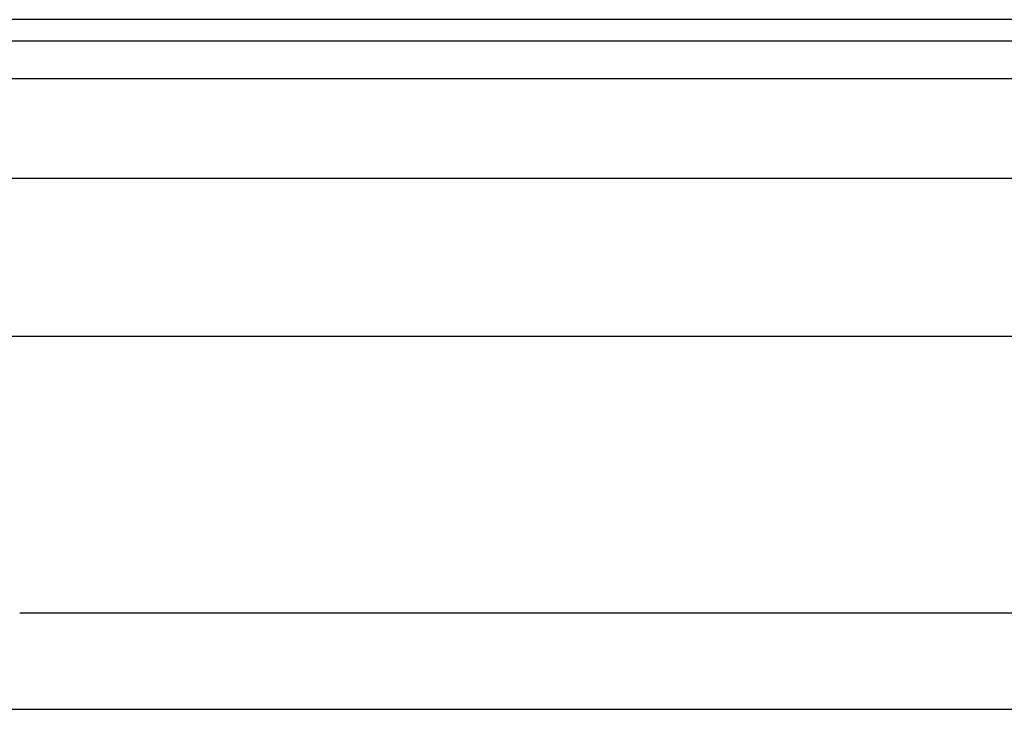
# Model space of a CAD drawing. Header units: inches. Extents: x 3 to 112, y 6 to 61.
# Tile 92 of 140: x 6.8 to 9.24, y 41.46 to 43.17. Entities that reach past the tile are written whole.
import ezdxf

# ---------------------------------------------------------------- set-up
doc = ezdxf.new("R2010")
doc.units = ezdxf.units.IN
doc.header["$MEASUREMENT"] = 0
doc.layers.add('Visible Edges(ANSI)', color=7, linetype='Continuous', lineweight=25)
doc.layers.add('Visible Tangent Edges(ANSI)', color=7, linetype='Continuous', lineweight=25)

msp = doc.modelspace()

# ---------------------------------------------------------------- linework, layer by layer
at = {"layer": 'Visible Edges(ANSI)'}
for p, q in [((23.1201, 43.1717), (3.4941, 43.1717)), ((3.4941, 43.1187), (23.1201, 43.1187)), ((4.2248, 42.778), (22.3689, 42.778)), ((22.3689, 42.3843), (4.2248, 42.3843)), ((6.7981, 41.6974), (9.2977, 41.6974)), ((6.7121, 41.4577), (9.3837, 41.4577))]:
    msp.add_line(p, q, dxfattribs=at)
at = {"layer": 'Visible Tangent Edges(ANSI)'}
msp.add_line((3.4941, 43.0257), (23.1201, 43.0257), dxfattribs=at)

doc.saveas('drawing.dxf')
